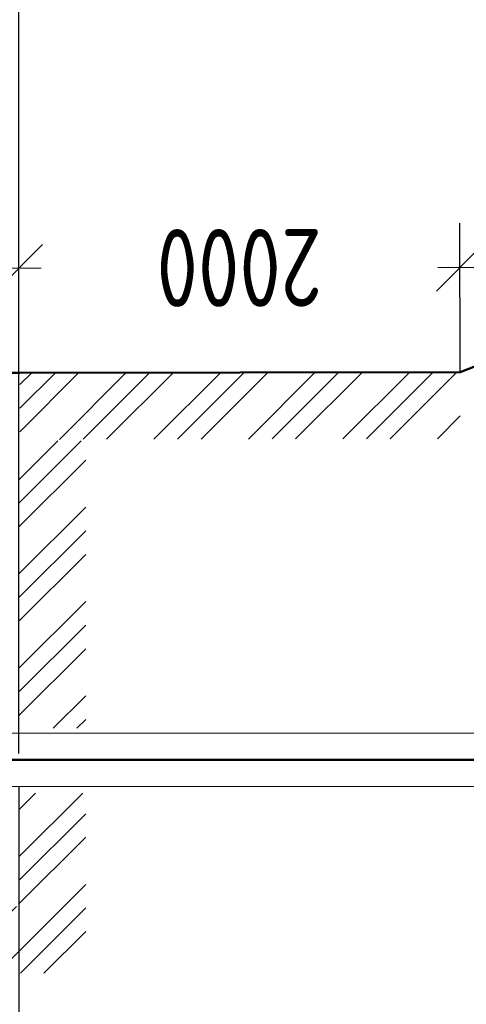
# Model space of a CAD drawing. Header units: millimetres. Extents: x 0 to 1260, y 0 to 297.
# Tile 45 of 104: x 139 to 159, y 208 to 252. Entities that reach past the tile are written whole.
import ezdxf

# ---------------------------------------------------------------- set-up
doc = ezdxf.new("R2010")
doc.units = ezdxf.units.MM
for name, pattern in [('K5LT32802', [0]), ('K5LT_BASIC', [0]), ('K5LT_THIN', [0]), ('K5LT_THIN_INCLUDED_TO_HATCHING', [0])]:
    doc.linetypes.add(name, pattern=pattern)
doc.layers.add('Системный слой', color=7, linetype='Continuous')
doc.styles.add('KDIMTEXTSTYLE', font='GOST_AU.SHX', dxfattribs={"width": 0.96, "oblique": 15, "height": 5})
doc.dimstyles.new('KDIMSTYLE (0.01)', dxfattribs={"dimtxt": 5, "dimasz": 1, "dimexe": 2, "dimexo": 0, "dimgap": 1, "dimtad": 1, "dimlfac": 100, "dimtxsty": 'KDIMTEXTSTYLE', "dimsah": 1, "dimcen": 0, "dimdle": 1, "dimadec": 0, "dimazin": 0, "dimtfac": 0.667, "dimtmove": 0, "dimatfit": 3, "dimfxl": 1, "dimtvp": 1, "dimtolj": 1, "dimtzin": 0, "dimarcsym": 0})

# ---------------------------------------------------------------- blocks, each defined once
blk = doc.blocks.new('U93')
at = {"layer": 'Системный слой', "color": 7, "linetype": 'K5LT32802', "lineweight": 9}
for p, q in [((139.012, 230.422), (141.815, 233.225)), ((139.012, 231.482), (140.755, 233.225)), ((139.012, 229.361), (142.012, 232.361)), ((139.012, 227.24), (142.012, 230.24)), ((139.012, 226.179), (142.012, 229.179)), ((139.012, 225.118), (142.012, 228.118)), ((139.012, 222.997), (142.012, 225.997)), ((139.012, 221.936), (142.012, 224.936)), ((139.012, 220.876), (142.012, 223.876)), ((140.554, 220.296), (142.012, 221.754)), ((141.615, 220.296), (142.012, 220.694))]:
    blk.add_line(p, q, dxfattribs=at)
blk = doc.blocks.new('KDIMARROW_03')
at = {"layer": 'Системный слой', "color": 0, "linetype": 'K5LT_THIN', "lineweight": 18}
for p, q in [((-1.061, -1.061), (1.061, 1.061)), ((0, 0), (-1, 0)), ((0, 0), (2, 0))]:
    blk.add_line(p, q, dxfattribs=at)
blk = doc.blocks.new('U98')
at = {"layer": 'Системный слой', "color": 7, "linetype": 'K5LT32802', "lineweight": 9}
for p, q in [((116.044, 233.97), (118.371, 236.297)), ((116.047, 236.095), (116.253, 236.3)), ((116.043, 232.908), (119.047, 235.912)), ((116.041, 231.846), (119.045, 234.85)), ((116.038, 229.721), (119.042, 232.726)), ((116.036, 228.659), (119.041, 231.663)), ((116.035, 227.597), (119.039, 230.601)), ((116.032, 225.472), (119.036, 228.477)), ((116.03, 224.41), (119.034, 227.414)), ((116.028, 223.348), (119.033, 226.352)), ((116.025, 221.223), (119.03, 224.228)), ((116.024, 220.161), (119.028, 223.166)), ((116.022, 219.099), (119.027, 222.103)), ((116.019, 216.974), (119.023, 219.979)), ((116.017, 215.912), (119.022, 218.917)), ((116.016, 214.85), (119.02, 217.854)), ((139.012, 216.633), (139.759, 217.38)), ((139.012, 214.512), (141.88, 217.38)), ((139.012, 213.451), (142.012, 216.451)), ((116.013, 212.725), (119.017, 215.73)), ((139.012, 212.39), (142.012, 215.39)), ((116.011, 211.663), (119.016, 214.668)), ((116.01, 210.601), (119.014, 213.605)), ((138.014, 209.271), (142.012, 213.269)), ((116.801, 209.271), (119.801, 212.271)), ((117.862, 209.271), (120.862, 212.271)), ((118.922, 209.271), (121.922, 212.271)), ((121.044, 209.271), (124.044, 212.271)), ((122.104, 209.271), (125.104, 212.271)), ((123.165, 209.271), (126.165, 212.271)), ((125.286, 209.271), (128.286, 212.271)), ((126.347, 209.271), (129.347, 212.271)), ((127.408, 209.271), (130.408, 212.271)), ((129.529, 209.271), (132.529, 212.271)), ((130.59, 209.271), (133.59, 212.271)), ((131.65, 209.271), (134.65, 212.271)), ((133.772, 209.271), (136.772, 212.271)), ((134.832, 209.271), (137.832, 212.271)), ((135.893, 209.271), (138.893, 212.271)), ((139.075, 209.271), (142.012, 212.208)), ((140.136, 209.271), (142.012, 211.148))]:
    blk.add_line(p, q, dxfattribs=at)
blk = doc.blocks.new('U119')
at = {"layer": 'Системный слой', "color": 7, "linetype": 'K5LT32802', "lineweight": 9}
for p, q in [((139.048, 235.761), (139.584, 236.297)), ((139.05, 234.702), (140.647, 236.299)), ((139.052, 233.644), (141.709, 236.301)), ((140.829, 233.299), (143.834, 236.304)), ((141.891, 233.301), (144.896, 236.306)), ((142.954, 233.303), (145.959, 236.308)), ((145.079, 233.306), (148.084, 236.311)), ((146.141, 233.308), (149.146, 236.313)), ((147.204, 233.31), (150.209, 236.315)), ((149.329, 233.313), (152.334, 236.318)), ((150.391, 233.315), (153.396, 236.32)), ((151.453, 233.317), (154.458, 236.322)), ((153.578, 233.321), (156.583, 236.326)), ((154.641, 233.322), (157.646, 236.327)), ((155.703, 233.324), (158.708, 236.329)), ((157.828, 233.328), (158.856, 234.356))]:
    blk.add_line(p, q, dxfattribs=at)

msp = doc.modelspace()

# ---------------------------------------------------------------- linework, layer by layer
at = {"layer": 'Системный слой', "color": 7, "linetype": 'K5LT_BASIC', "lineweight": 50}
for p, q in [((183.15434, 245.71177), (158.85263, 236.32942)), ((139.04758, 236.29606), (119.04758, 236.29606)), ((158.85263, 236.32942), (139.04758, 236.29606)), ((131.80664, 218.86952), (214.68094, 218.86952))]:
    msp.add_line(p, q, dxfattribs=at)
at = {"layer": 'Системный слой', "color": 7, "linetype": 'K5LT_THIN_INCLUDED_TO_HATCHING', "lineweight": 18}
for p, q in [((138.01205, 220.06952), (214.68094, 220.06944)), ((138.01205, 217.66952), (214.10104, 217.66952))]:
    msp.add_line(p, q, dxfattribs=at)

# ---------------------------------------------------------------- block references
at = {"layer": 'Системный слой'}
for name in ['U98', 'U119', 'U93']:
    msp.add_blockref(name, (0, 0), dxfattribs=at)

# ---------------------------------------------------------------- dimensions: what is measured, and where the dimension line sits
at = {"layer": 'Системный слой', "color": 7}
for base, p1, p2, location, text in [((139.01205, 255.71922), (209.0461, 249.59596), (139.01205, 219.15391), (174.02907, 255.71922), '\\H3.5;\\W0.965;\\Q0;\\H3.5;\\W0.965;\\Q0;\\Q0;7000'), ((139.01205, 193.07733), (299.53201, 217.66918), (139.01205, 217.66952), (201.01205, 193.07733), '\\H3.5;\\W0.965;\\Q0;\\H3.5;\\W0.965;\\Q0;\\Q0;22000')]:
    msp.add_linear_dim(base=base, p1=p1, p2=p2, location=location, text=text, dimstyle='KDIMSTYLE (0.01)', override={"dimexo": 0, "dimblk1": 'KDIMARROW_03', "dimblk2": 'KDIMARROW_03', "dimse1": 0, "dimse2": 0, "dimclrt": 7, "dimtolj": 1}, dxfattribs=at).render()
msp.add_linear_dim(base=(139.00414, 240.99924), p1=(158.85263, 236.32942), p2=(139.01205, 236.29606), angle=180.096328, location=(148.92443, 241.01592), text='\\H3.5;\\W0.965;\\Q0;\\H3.5;\\W0.965;\\Q0;\\Q0;2000', dimstyle='KDIMSTYLE (0.01)', override={"dimexo": 0, "dimblk1": 'KDIMARROW_03', "dimblk2": 'KDIMARROW_03', "dimse1": 0, "dimse2": 0, "dimclrt": 7, "dimtolj": 1}, dxfattribs=at).render()

doc.saveas('drawing.dxf')
